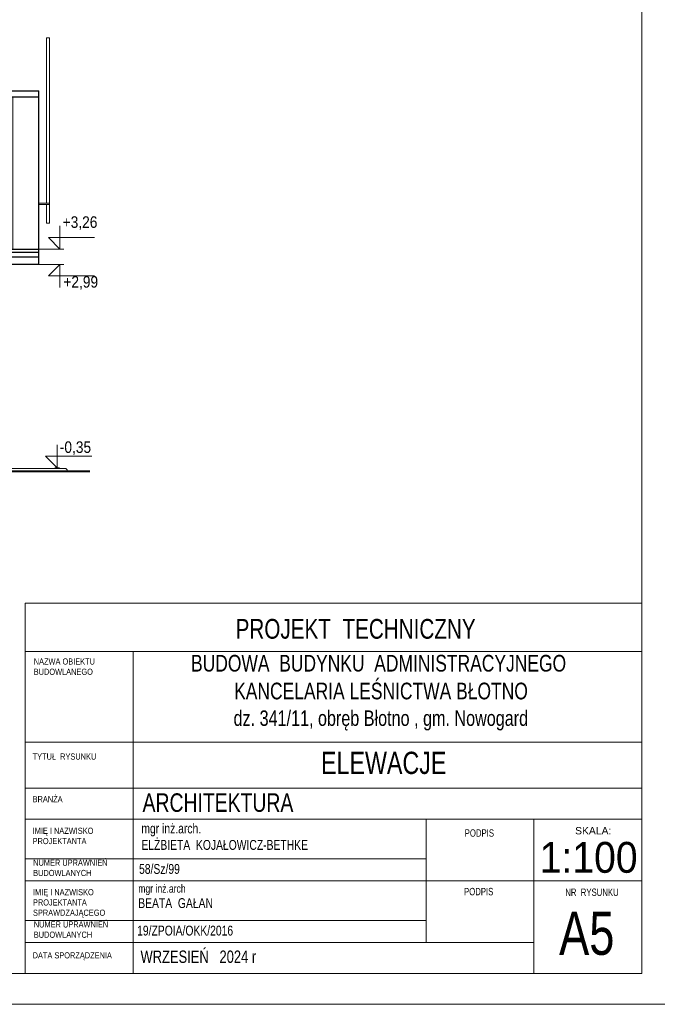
# Model space of a CAD drawing. Header units: inches. Extents: x 53216 to 117387, y -66787 to -22834.
# Tile 3 of 256: x 56357 to 57391, y -29566 to -27970. Entities that reach past the tile are written whole.
import ezdxf
from ezdxf.enums import TextEntityAlignment as Align

# ---------------------------------------------------------------- set-up
doc = ezdxf.new("R2010")
doc.units = ezdxf.units.IN
doc.header["$MEASUREMENT"] = 0
doc.layers.get('0').update_dxf_attribs({"lineweight": 0})
for name, color, linetype, lineweight in [('A--tabelka rysunku', 7, 'Continuous', 0), ('p--elewacja', 46, 'Continuous', 30), ('p--elewacja cienka', 251, 'Continuous', 0), ('p--koty wysok.', 141, 'Continuous', 0)]:
    doc.layers.add(name, color=color, linetype=linetype, lineweight=lineweight)
doc.styles.add('1-50', font='arial.ttf', dxfattribs={"width": 0.75, "height": 12.5})
doc.styles.add('1-500', font='arial.ttf', dxfattribs={"width": 0.75, "height": 1.25})
doc.styles.add('Arial narrow', font='arial.ttf', dxfattribs={"width": 0.75})
doc.styles.get("Standard").update_dxf_attribs({"font": 'arial.ttf', "width": 0.75})
doc.styles.add('STYL-1', font='arial.ttf', dxfattribs={"width": 0.75})

# ---------------------------------------------------------------- blocks, each defined once
blk = doc.blocks.new('kota wykoń')
for p, q in [((0, 25), (0, 0)), ((0, 0), (-12.5, 12.5)), ((-12.5, 12.5), (37.5, 12.5))]:
    blk.add_line(p, q)
at = {"lineweight": 0}
blk.add_line((-2.5, 0), (2.5, 0), dxfattribs=at)

msp = doc.modelspace()

# ---------------------------------------------------------------- hatches: boundary and pattern name
at = {"layer": 'p--elewacja cienka', "linetype": 'Continuous', "lineweight": 5}
h = msp.add_hatch(dxfattribs=at)
h.set_pattern_fill('ANSI31', color=256, scale=400, angle=45, style=0)
h.set_pattern_definition([(90, (345.653, -7247.025), (-50, 3e-15), [])])
h.paths.add_polyline_path([(56388.014, -28341.744), (56388.014, -28095.301), (55335.314, -28095.301), (55335.314, -28177.581), (55335.314, -28341.744), (56387.994, -28341.744)])
h.paths.add_polyline_path([(55695.064, -28211.891), (55808.064, -28211.891), (55808.064, -28112.891), (55695.064, -28112.891)], flags=16)
h.paths.add_polyline_path([(55695.064, -28213.891), (55808.064, -28213.891), (55808.064, -28312.891), (55695.064, -28312.891)], flags=16)
h.paths.add_polyline_path([(55580.064, -28211.891), (55693.064, -28211.891), (55693.064, -28112.891), (55580.064, -28112.891)], flags=16)
h.paths.add_polyline_path([(55580.064, -28213.891), (55693.064, -28213.891), (55693.064, -28312.891), (55580.064, -28312.891)], flags=16)
h.paths.add_polyline_path([(55465.064, -28211.891), (55578.064, -28211.891), (55578.064, -28112.891), (55465.064, -28112.891)], flags=16)
h.paths.add_polyline_path([(55465.064, -28213.891), (55578.064, -28213.891), (55578.064, -28312.891), (55465.064, -28312.891)], flags=16)
h.paths.add_polyline_path([(55810.064, -28211.891), (55923.064, -28211.891), (55923.064, -28112.891), (55810.064, -28112.891)], flags=16)
h.paths.add_polyline_path([(55810.064, -28213.891), (55923.064, -28213.891), (55923.064, -28312.891), (55810.064, -28312.891)], flags=16)
h.paths.add_polyline_path([(55925.064, -28211.891), (56038.064, -28211.891), (56038.064, -28112.891), (55925.064, -28112.891)], flags=16)
h.paths.add_polyline_path([(55925.064, -28213.891), (56038.064, -28213.891), (56038.064, -28312.891), (55925.064, -28312.891)], flags=16)
h.paths.add_polyline_path([(56040.064, -28211.891), (56153.064, -28211.891), (56153.064, -28112.891), (56040.064, -28112.891)], flags=16)
h.paths.add_polyline_path([(56040.064, -28213.891), (56153.064, -28213.891), (56153.064, -28312.891), (56040.064, -28312.891)], flags=16)
h.paths.add_polyline_path([(56155.064, -28211.891), (56268.064, -28211.891), (56268.064, -28112.891), (56155.064, -28112.891)], flags=16)
h.paths.add_polyline_path([(56155.064, -28213.891), (56268.064, -28213.891), (56268.064, -28312.891), (56155.064, -28312.891)], flags=16)

# ---------------------------------------------------------------- linework, layer by layer
at = {"layer": 'A--tabelka rysunku', "linetype": 'Continuous'}
for p, q in [((57365.894, -28915.629), (56365.894, -28915.629)), ((57365.894, -28993.754), (56365.894, -28993.754)), ((56540.894, -28993.754), (56540.894, -29515.629)), ((57365.894, -29140.629), (56365.894, -29140.629)), ((57365.894, -29140.629), (56365.894, -29140.629)), ((57365.894, -29215.629), (56365.894, -29215.629)), ((57365.894, -29265.629), (56365.894, -29265.629)), ((57015.894, -29465.629), (57015.894, -29265.629)), ((57190.894, -29515.629), (57190.894, -29265.629)), ((57015.894, -29329.629), (56365.894, -29329.629)), ((57190.894, -29365.629), (56365.894, -29365.629)), ((57190.894, -29365.629), (57365.894, -29365.629)), ((57015.894, -29429.629), (56365.894, -29429.629)), ((57190.894, -29465.629), (56365.894, -29465.629))]:
    msp.add_line(p, q, dxfattribs=at)
for points in [[(53215.894, -29565.629), (57415.894, -29565.629), (57415.894, -26595.629), (53215.894, -26595.629)], [(53405.894, -29515.629), (57365.894, -29515.629), (57365.894, -26645.629), (53405.894, -26645.629)], [(56365.894, -29515.629), (57365.894, -29515.629), (57365.894, -28915.629), (56365.894, -28915.629)]]:
    msp.add_lwpolyline(points, close=True, dxfattribs=at)
at = {"layer": 'A--tabelka rysunku', "color": 1, "linetype": 'Continuous'}
msp.add_lwpolyline([(53215.894, -29565.629), (57415.894, -29565.629), (57415.894, -26595.629), (53215.894, -26595.629)], close=True, dxfattribs=at)
at = {"layer": 'p--elewacja', "ltscale": 35}
for p, q in [((55335.314, -28085.301), (56388.014, -28085.301)), ((55335.314, -28095.301), (56388.014, -28095.301)), ((56388.014, -28366.414), (56388.014, -28085.301)), ((55335.314, -28341.744), (56388.014, -28341.744)), ((55335.314, -28346.914), (56388.014, -28346.914)), ((55335.314, -28354.414), (56388.014, -28354.414)), ((56330.664, -28366.414), (56388.014, -28366.414))]:
    msp.add_line(p, q, dxfattribs=at)
at = {"layer": 'p--elewacja', "color": 104, "lineweight": 40, "ltscale": 35}
msp.add_line((56470.456, -28702.414), (55233.048, -28702.414), dxfattribs=at)
at = {"layer": 'p--elewacja cienka', "lineweight": 5}
msp.add_line((55291.314, -28697.414), (56432.014, -28697.414), dxfattribs=at)
at = {"layer": 'p--elewacja cienka', "ltscale": 35}
for points in [[(56400.178, -28267.568), (56400.178, -27999.568), (56405.178, -27999.568), (56405.178, -28299.568), (56400.178, -28299.568), (56400.178, -28269.568)], [(56388.014, -28267.568), (56405.178, -28267.568), (56405.178, -28269.568), (56388.014, -28269.568)]]:
    msp.add_lwpolyline(points, dxfattribs=at)
at = {"layer": 'p--elewacja cienka', "lineweight": 5}
msp.add_lwpolyline([(56428.014, -28697.414), (56428.014, -28697.414), (56432.014, -28697.414), (56434.014, -28699.414), (56434.014, -28702.414)], dxfattribs=at)
at = {"layer": 'p--koty wysok.'}
for p, q in [((56388.014, -28341.744), (56428.468, -28341.744)), ((56388.014, -28366.556), (56428.468, -28366.556))]:
    msp.add_line(p, q, dxfattribs=at)

# ---------------------------------------------------------------- block references
at = {"layer": 'p--koty wysok.', "xscale": 1.5, "yscale": 1.5, "zscale": 1.5}
for p in [(56422.283, -28341.744), (56417.667, -28696.414)]:
    msp.add_blockref('kota wykoń', p, dxfattribs=at)
at = {"layer": 'p--koty wysok.', "xscale": -1.5, "yscale": 1.5, "zscale": 1.5, "rotation": 180}
msp.add_blockref('kota wykoń', (56422.283, -28366.556), dxfattribs=at)

# ---------------------------------------------------------------- texts
at = {"layer": 'A--tabelka rysunku', "style": 'Arial narrow'}
msp.add_text('SKALA:', height=12, dxfattribs=at).set_placement((57257.614, -29278.298), align=Align.TOP_LEFT)
at = {"layer": 'A--tabelka rysunku', "style": 'Arial narrow', "width": 0.908571}
msp.add_text('1:100', height=50, dxfattribs=at).set_placement((57200.141, -29302.499), align=Align.TOP_LEFT)
at = {"layer": 'A--tabelka rysunku', "ltscale": 35, "attachment_point": 2}
for s, insert, char_height, width, style in [('PROJEKT  TECHNICZNY', (56901.705, -28941.204), 32, 1255.96437, 'Arial narrow'), ('ELEWACJE ', (56947.213, -29156.389), 36, 1178.75233, 'STYL-1'), ('\\pxql;ARCHITEKTURA ', (57184.201, -29223.775), 30, 1255.96437, 'Arial narrow')]:
    msp.add_mtext(s, dxfattribs=dict(at, insert=insert, char_height=char_height, width=width, style=style))
at = {"layer": 'A--tabelka rysunku'}
for s, insert, char_height, width, attachment_point, style in [('NAZWA OBIEKTU\\PBUDOWLANEGO', (56379.743, -29005.104), 10, 554.35275, 1, 'Arial narrow'), ('{\\H0.75x;BUDOWA  BUDYNKU  ADMINISTRACYJNEGO\\P KANCELARIA LEŚNICTWA BŁOTNO\\P\\H0.9259x; dz. 341/11, obręb Błotno , gm. Nowogard}', (56938.912, -28999.421), 36, 1194.58312, 2, '1-500'), ('TYTUŁ  RYSUNKU', (56377.932, -29159.166), 10, 554.35275, 1, 'Arial narrow'), ('BRANŻA', (56377.932, -29228.179), 10, 554.35275, 1, 'Arial narrow'), ('IMIĘ I NAZWISKO \\PPROJEKTANTA', (56377.932, -29279.395), 10, 554.35275, 1, 'Arial narrow'), ('PODPIS ', (57078.599, -29282.067), 12, 554.35275, 1, 'Arial narrow'), ('NUMER UPRAWNIEŃ \\PBUDOWLANYCH', (56378.821, -29331.12), 10, 554.35275, 1, 'Arial narrow'), ('\\P58/Sz/99', (56550.52, -29311.589), 16, 554.35275, 1, 'Arial narrow'), ('{\\H0.8333x;mgr inż.arch\\P}BEATA  GAŁAN    \\P    ', (56549.211, -29371.411), 16, 439.78357, 1, 'Arial narrow'), ('IMIĘ I NAZWISKO \\PPROJEKTANTA\\PSPRAWDZAJĄCEGO', (56378.501, -29378.852), 10, 554.35275, 1, 'Arial narrow'), ('PODPIS  ', (57077.461, -29376.975), 12, 554.35275, 1, 'Arial narrow'), ('NR  RYSUNKU', (57241.586, -29378.05), 12, 144.29228, 1, 'Arial narrow'), ('A5', (57231.634, -29415.499), 70, 130.1934, 1, 'Arial narrow'), ('NUMER UPRAWNIEŃ \\PBUDOWLANYCH', (56379.862, -29431.155), 10, 554.35275, 1, 'Arial narrow'), (' 19/ZPOIA/OKK/2016\\P       ', (56542.755, -29438.154), 16, 439.78357, 1, 'Arial narrow'), ('DATA SPORZĄDZENIA', (56377.932, -29481.277), 10, 554.35275, 1, 'Arial narrow'), ('WRZESIEŃ   2024 r', (56552.9, -29478.484), 20, 554.35275, 1, 'Arial narrow')]:
    msp.add_mtext(s, dxfattribs=dict(at, insert=insert, char_height=char_height, width=width, attachment_point=attachment_point, style=style))
at = {"layer": 'A--tabelka rysunku', "insert": (56554.319, -29272.673), "char_height": 16, "width": 554.35275, "attachment_point": 1}
msp.add_mtext('{\\W0.75;mgr inż.arch.\\PELŻBIETA  KOJAŁOWICZ-BETHKE}', dxfattribs=at)
at = {"layer": 'p--koty wysok.', "char_height": 18.75, "width": 207.41597, "style": '1-50'}
for s, insert, attachment_point in [('{\\W0.85;+3,26}', (56426.651, -28288.724), 1), ('{\\W0.85;+2,99}', (56427.792, -28407.84), 7), ('{\\W0.85;-0,35}', (56422.036, -28653.394), 1)]:
    msp.add_mtext(s, dxfattribs=dict(at, insert=insert, attachment_point=attachment_point))

doc.saveas('drawing.dxf')
